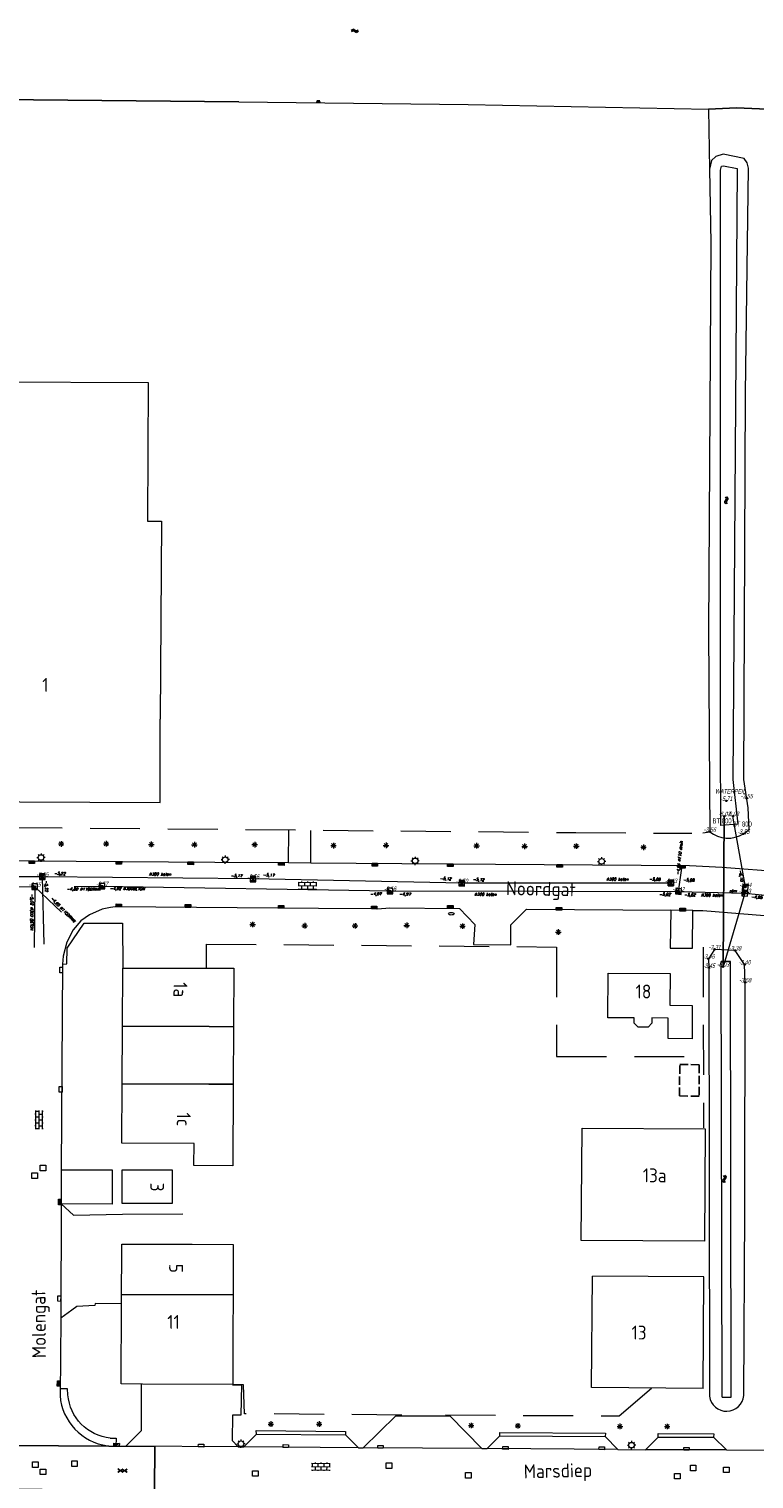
# Model space of a CAD drawing. Extents: x 168769 to 512904, y 516715 to 1559940.
# Tile 16 of 186: x 170530 to 170660, y 518655 to 518916. Entities that reach past the tile are written whole.
import ezdxf
from ezdxf.enums import TextEntityAlignment as Align

# ---------------------------------------------------------------- set-up
doc = ezdxf.new("R2010")
doc.units = 0
doc.header["$MEASUREMENT"] = 0
doc.linetypes.add('LP', pattern=[14, 9, -5])
doc.linetypes.add('OVERBOUW', pattern=[2, 1.5, -0.5])
doc.layers.get('0').update_dxf_attribs({"linetype": 'CONTINUOUS'})
for name, color, linetype, lineweight in [('B01_HOOFDGEBOUW', 10, 'CONTINUOUS', 0), ('B07_scheidingsmuur', 14, 'CONTINUOUS', 25), ('B51_Luifel', 7, 'OVERBOUW', 25), ('H01_HOOGTEPUNT', 7, 'CONTINUOUS', 18), ('H01_SYMBOOL', 7, 'CONTINUOUS', 18), ('H02_Peil', 4, 'CONTINUOUS', 18), ('Q04_wegmarkering', 7, 'CONTINUOUS', 0), ('Q21_LANTAARNPAAL', 7, 'CONTINUOUS', 18), ('Q23_kolk', 7, 'CONTINUOUS', 18), ('Q26_BOOM', 7, 'CONTINUOUS', 18), ('Q28_rioolput', 7, 'CONTINUOUS', 18), ('Q722_RIOOLPUT_RWA', 5, 'CONTINUOUS', 18), ('Q723_RIOOLPUT_DWA', 32, 'CONTINUOUS', 18), ('Q92_BRANDKRAAN', 7, 'CONTINUOUS', 0), ('Q96_STRAATKOLK', 7, 'CONTINUOUS', 0), ('Q97_TROTTOIRKOLK', 7, 'CONTINUOUS', 0), ('Ri-nw-DWA-bob-hoogtes', 1, 'CONTINUOUS', 0), ('Ri-nw-RWA-bob-hoogtes', 4, 'CONTINUOUS', 0), ('S02_symb_open_verh', 7, 'CONTINUOUS', 13), ('T02_RASTER', 34, 'CONTINUOUS', 0), ('T03_HEK', 34, 'CONTINUOUS', 0), ('T09_INSTEEKSLOOT', 72, 'CONTINUOUS', 0), ('V00_kant_verharding', 252, 'CONTINUOUS', 0), ('W00_KANT_WATER', 140, 'CONTINUOUS', 0), ('W01_Kant_sloot', 140, 'CONTINUOUS', 0)]:
    doc.layers.add(name, color=color, linetype=linetype, lineweight=lineweight)
for name, color, linetype in [('S01_Asfalt', 7, 'CONTINUOUS'), ('S04_Talud', 7, 'CONTINUOUS'), ('S05_Water', 132, 'CONTINUOUS'), ('T20_TALUD', 34, 'CONTINUOUS'), ('V011_Kant_asfalt_verh', 7, 'CONTINUOUS'), ('W10_duiker', 1, 'CONTINUOUS'), ('Z02_Huisnummer', 253, 'CONTINUOUS'), ('Z06_STRAATNAAM', 7, 'CONTINUOUS')]:
    doc.layers.add(name, color=color, linetype=linetype)
doc.styles.add('ISO', font='italic.shx')
doc.styles.add('ISOCP', font='isocp.shx', dxfattribs={"height": 1.8})
doc.styles.get("Standard").update_dxf_attribs({"font": 'ISOB.SHX'})

# ---------------------------------------------------------------- blocks, each defined once
blk = doc.blocks.new('Q21')
at = {"color": 0}
for points in [[(-1.5, 0), (-1, 0)], [(-1.06, 1.06), (-0.71, 0.71)], [(0, 1.5), (0, 1)], [(1.06, 1.06), (0.71, 0.71)], [(1.5, 0), (1, 0)], [(-1.06, -1.06), (-0.71, -0.71)], [(0, -1.5), (0, -1)], [(1.06, -1.06), (0.71, -0.71)]]:
    blk.add_lwpolyline(points, dxfattribs=at)
blk.add_circle((0, 0), 1, dxfattribs=at)
blk = doc.blocks.new('Q28')
at = {"color": 0}
blk.add_lwpolyline([(1, 1), (1, -1), (-1, -1), (-1, 1)], close=True, dxfattribs=at)
blk = doc.blocks.new('Q96')
for p, q in [((-1, 0.88), (1, 0.88)), ((-1, 0.75), (1, 0.75)), ((-1, 0.63), (1, 0.63)), ((-1, 0.5), (1, 0.5)), ((-1, 0.38), (1, 0.38)), ((-1, 0.25), (1, 0.25)), ((-1, 0.12), (1, 0.12))]:
    blk.add_line(p, q)
at = {"color": 0}
blk.add_lwpolyline([(1, 1), (1, 0), (-1, 0), (-1, 1), (1, 1)], dxfattribs=at)
blk = doc.blocks.new('Q23')
at = {"color": 0}
blk.add_lwpolyline([(0.99, -0.5), (-0.99, -0.5), (-0.99, 0.5), (0.99, 0.5), (0.99, -0.5)], dxfattribs=at)
blk = doc.blocks.new('Q92')
at = {"color": 0}
blk.add_ellipse((0, 0), major_axis=(-0.991, 0), ratio=0.499983, start_param=1.570796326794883, end_param=7.853981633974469, dxfattribs=at)
blk = doc.blocks.new('S024')
at = {"color": 0}
for p, q in [((0, 1.2), (6.7, 1.2)), ((0, 0), (6.7, 0)), ((0.2, 1.2), (0.2, 0)), ((1.25, 1.5), (1.25, 1.2)), ((1.25, 0), (1.25, -1.2)), ((2.3, 1.2), (2.3, 0)), ((3.35, 1.5), (3.35, 1.2)), ((3.35, 0), (3.35, -1.2)), ((4.4, 1.2), (4.4, 0)), ((5.45, 1.5), (5.45, 1.2)), ((5.45, 0), (5.45, -1.2)), ((6.5, 1.2), (6.5, 0)), ((0, -1.2), (6.7, -1.2)), ((0.2, -1.2), (0.2, -1.5)), ((2.3, -1.2), (2.3, -1.5)), ((4.4, -1.2), (4.4, -1.5)), ((6.5, -1.2), (6.5, -1.5))]:
    blk.add_line(p, q, dxfattribs=at)
blk = doc.blocks.new('S04')
at = {"color": 0}
for p, q in [((0, 0.5), (0.5, 0.5)), ((0, 0.25), (1, 0.25)), ((0, 0), (0.5, 0)), ((0, -0.25), (1, -0.25)), ((0, -0.5), (0.5, -0.5))]:
    blk.add_line(p, q, dxfattribs=at)
blk = doc.blocks.new('S05')
at = {"color": 0}
for p, q in [((0.08, 0.3), (0.38, 0.59)), ((0.11, -0.19), (0.41, 0.09)), ((0.38, 0.59), (0.68, 0.71)), ((0.41, 0.09), (0.71, 0.21)), ((0.68, 0.71), (1.01, 0.62)), ((0.71, 0.21), (1.02, 0.12)), ((1.01, 0.62), (1.33, 0.37)), ((1.02, 0.12), (1.36, -0.12)), ((1.33, 0.37), (1.66, 0.13)), ((1.66, 0.13), (1.97, 0.04)), ((1.97, 0.04), (2.28, 0.16)), ((2.28, 0.16), (2.58, 0.44)), ((1.36, -0.12), (1.68, -0.37)), ((1.68, -0.37), (2, -0.46)), ((2, -0.46), (2.31, -0.33)), ((2.31, -0.33), (2.61, -0.05))]:
    blk.add_line(p, q, dxfattribs=at)
blk = doc.blocks.new('Q26')
at = {"color": 0}
for p, q in [((-1, 0), (1, 0)), ((-0.7, 0.7), (0.7, -0.7)), ((0.7, 0.7), (-0.7, -0.7)), ((0, 1), (0, -1))]:
    blk.add_line(p, q, dxfattribs=at)
blk = doc.blocks.new('Q97')
blk.add_hatch(color=256).paths.add_polyline_path([(-1, 1), (-1, 0), (1, 1)])
blk.add_line((1, 1), (-1, 0))
at = {"color": 0}
for points in [[(-1, 0), (-1, 1), (1, 1), (1, 0), (-1, 0)], [(0, 0.8), (0, 1)]]:
    blk.add_lwpolyline(points, dxfattribs=at)
blk = doc.blocks.new('ASFALT4')
for points in [[(0.402, 1.1), (-3.41, -1.1)], [(0.4, -1.1), (-3.408, 1.1)], [(-2.596, 1.1), (-3.4, 0.636)], [(-0.41, -1.1), (3.402, 1.1)], [(3.396, -1.1), (-0.408, 1.1)], [(3.4, 0.63), (2.588, 1.1)], [(-2.6, -1.1), (-3.4, -0.638)], [(2.59, -1.1), (3.4, -0.632)]]:
    blk.add_lwpolyline(points)
blk = doc.blocks.new('Q722')
for points in [[(-1, 1), (1, -1)], [(-1, -1), (1, -1), (1, 1), (-1, 1), (-1, -1)], [(-0.8, 0.8), (-1, 0.8)], [(-0.6, 0.6), (-1, 0.6)], [(-0.4, 0.4), (-1, 0.4)], [(-0.2, 0.2), (-1, 0.2)], [(-1, 0), (0, 0)], [(0.2, -0.2), (-1, -0.2)], [(0.4, -0.4), (-1, -0.4)], [(0.6, -0.6), (-1, -0.6)], [(0.8, -0.8), (-1, -0.8)]]:
    blk.add_lwpolyline(points)
blk = doc.blocks.new('HPUNT')
blk.add_circle((0, 0), 0.267)
blk = doc.blocks.new('Q723')
for points in [[(-1, 1), (1, -1)], [(-1, -1), (1, 1)], [(-1, -1), (1, -1), (1, 1), (-1, 1), (-1, -1)], [(0.8, 0.8), (-0.8, 0.8)], [(0.6, 0.6), (-0.6, 0.6)], [(0.4, 0.4), (-0.4, 0.4)], [(0.2, 0.2), (-0.2, 0.2)], [(0.8, -0.8), (-0.8, -0.8)], [(0.6, -0.6), (-0.6, -0.6)], [(0.4, -0.4), (-0.4, -0.4)], [(0.2, -0.2), (-0.2, -0.2)]]:
    blk.add_lwpolyline(points)

msp = doc.modelspace()

# ---------------------------------------------------------------- linework, layer by layer
at = {"layer": 'B01_HOOFDGEBOUW'}
for points in [[(170471.14, 518848.79), (170523.25, 518848.48), (170523.27, 518852.15), (170551.22, 518852.01), (170551.09, 518827.07), (170553.63, 518827.07), (170553.4, 518791.47)], [(170512.82, 518791.68), (170515.45, 518791.67), (170515.37, 518776.63), (170553.39, 518776.43), (170553.4, 518791.47)], [(170546.6, 518736.18), (170546.67, 518746.66)], [(170546.67, 518746.66), (170566.67, 518746.63)], [(170566.67, 518746.63), (170566.62, 518736.11)], [(170634.09, 518745.73), (170645.27, 518745.67), (170645.23, 518739.97), (170649.23, 518739.94), (170649.21, 518733.95), (170644.89, 518733.97), (170644.9, 518737.67), (170641.96, 518737.68), (170641.96, 518736.75), (170641.27, 518736.04), (170639.48, 518736.05), (170638.79, 518736.77), (170638.79, 518737.7), (170634.04, 518737.73), (170634.09, 518745.73)], [(170546.54, 518725.83), (170546.6, 518736.18)], [(170566.62, 518736.11), (170566.56, 518725.76)], [(170546.47, 518715.26), (170546.54, 518725.83)], [(170566.56, 518725.76), (170566.48, 518711.08), (170559.48, 518711.11), (170559.5, 518715.11), (170546.47, 518715.16)], [(170629.39, 518717.86), (170651.58, 518717.7), (170651.43, 518697.5), (170629.24, 518697.66), (170629.39, 518717.86)], [(170546.47, 518715.16), (170546.47, 518715.26)], [(170546.53, 518704.29), (170546.54, 518710.33), (170555.56, 518710.34), (170555.57, 518704.3), (170546.53, 518704.29)], [(170546.43, 518686.26), (170546.47, 518697), (170559.18, 518696.95)], [(170559.18, 518696.95), (170566.57, 518696.92), (170566.47, 518671.74), (170550.22, 518671.8)], [(170651.18, 518671.01), (170631.11, 518671.16), (170631.28, 518691.23)], [(170651.18, 518671.01), (170651.33, 518691.08), (170631.28, 518691.23)], [(170550.22, 518671.8), (170546.38, 518671.81), (170546.43, 518686.26)]]:
    msp.add_lwpolyline(points, dxfattribs=at)
at = {"layer": 'B07_scheidingsmuur'}
for points in [[(170546.6, 518736.18), (170562.25, 518736.12), (170566.62, 518736.11)], [(170546.54, 518725.83), (170562.18, 518725.77), (170566.56, 518725.76)], [(170546.44, 518687.94), (170566.53, 518687.86)]]:
    msp.add_lwpolyline(points, dxfattribs=at)
at = {"layer": 'B51_Luifel'}
msp.add_lwpolyline([(170646.99, 518729.32), (170650.51, 518729.27), (170650.46, 518723.59), (170646.94, 518723.65), (170646.99, 518729.32)], dxfattribs=at)
at = {"layer": 'Q04_wegmarkering'}
for points in [[(170567.45, 518660.48), (170547.23, 518660.64)], [(170589.1, 518660.32), (170568.46, 518660.47)], [(170611.31, 518660.18), (170589.99, 518660.33)], [(170635.86, 518659.99), (170612.31, 518660.17)], [(170655.41, 518659.94), (170640.83, 518659.98)]]:
    msp.add_lwpolyline(points, dxfattribs=at)
at = {"layer": 'Ri-nw-DWA-bob-hoogtes'}
for p, q in [((170532.17, 518763.1), (170489.77, 518762.91)), ((170570.14, 518762.7), (170532.17, 518763.1)), ((170532.17, 518763.1), (170532.43, 518750.95)), ((170607.73, 518761.93), (170570.14, 518762.7)), ((170645.39, 518761.96), (170607.73, 518761.93))]:
    msp.add_line(p, q, dxfattribs=at)
at = {"layer": 'Ri-nw-RWA-bob-hoogtes'}
for p, q in [((170646.76, 518760.45), (170647.38, 518764.64)), ((170513.75, 518761.33), (170530.8, 518761.3)), ((170530.8, 518761.3), (170530.72, 518750.35)), ((170535.6, 518756.74), (170530.8, 518761.3)), ((170537.9, 518761.36), (170542.92, 518761.4)), ((170542.92, 518761.4), (170594.8, 518760.53)), ((170594.8, 518760.53), (170646.76, 518760.45)), ((170646.76, 518760.45), (170658.7, 518760.12)), ((170658.7, 518760.12), (170654.78, 518746.91)), ((170658.7, 518760.12), (170709.85, 518755.34))]:
    msp.add_line(p, q, dxfattribs=at)
msp.add_lwpolyline([(170658.8, 518761.24), (170656.56, 518774)], dxfattribs=at)
at = {"layer": 'T02_RASTER'}
for points in [[(170567.57, 518902.53), (170608.88, 518902.06), (170652.19, 518901.22)], [(170652.19, 518901.22), (170652.35, 518890.42)]]:
    msp.add_lwpolyline(points, dxfattribs=at)
at = {"layer": 'T03_HEK', "linetype": 'LP'}
for points in [[(170512.77, 518772.11), (170628.27, 518771.05)], [(170628.27, 518771.05), (170649.14, 518770.91)], [(170651.12, 518770.97), (170652.39, 518771.19)], [(170724.55, 518765.54), (170714.59, 518765.72), (170658.46, 518770.81)], [(170561.67, 518750.99), (170561.66, 518746.63)], [(170561.67, 518750.99), (170624.81, 518750.45)], [(170624.81, 518750.45), (170624.81, 518730.72)], [(170651.21, 518750.42), (170651.25, 518717.9)], [(170624.81, 518730.72), (170651.24, 518730.76)], [(170596.91, 518666.22), (170568.62, 518666.46), (170568.43, 518671.68), (170566.47, 518671.74)], [(170604.81, 518666.23), (170636.08, 518666.08), (170641.89, 518671.07)]]:
    msp.add_lwpolyline(points, dxfattribs=at)
at = {"layer": 'T09_INSTEEKSLOOT'}
for points in [[(170658.53, 518780.58), (170658.83, 518850.12), (170659.39, 518890.59), (170659.14, 518891.54), (170658.58, 518892.34), (170654.81, 518893.11), (170653.49, 518892.72), (170652.69, 518891.96), (170652.35, 518890.42), (170652.57, 518877.2), (170652.16, 518807.5), (170652.37, 518779.15)], [(170658.46, 518770.81), (170659.46, 518771.59), (170659.3, 518775.49), (170658.53, 518780.58)]]:
    msp.add_lwpolyline(points, dxfattribs=at)
for points in [[(170652.37, 518779.15), (170652.39, 518771.19, 0.311708), (170658.46, 518770.81)], [(170652.24, 518746.69), (170652.33, 518669.59, 0.889176), (170658.53, 518669.73), (170658.71, 518702.99), (170658.77, 518744.08)]]:
    msp.add_lwpolyline(points, format="xyb", dxfattribs=at)
at = {"layer": 'T20_TALUD'}
for points in [[(170347, 518904.29), (170360.99, 518905.38), (170391.17, 518904.44), (170462.74, 518903.56), (170567.57, 518902.53)], [(170652.19, 518901.22), (170657.21, 518901.45)], [(170657.21, 518901.45), (170665.49, 518901.09)]]:
    msp.add_lwpolyline(points, dxfattribs=at)
at = {"layer": 'V00_kant_verharding'}
for points in [[(170576.52, 518765.64), (170576.56, 518771.44)], [(170580.52, 518765.61), (170580.56, 518771.41)], [(170513.26, 518766.09), (170563.26, 518765.74), (170576.52, 518765.64)], [(170576.52, 518765.64), (170580.52, 518765.61)], [(170580.52, 518765.61), (170605.08, 518765.42), (170648.76, 518765.13)], [(170648.76, 518765.13), (170654.64, 518764.8)], [(170654.64, 518764.8), (170665.63, 518763.96), (170685.06, 518762.31), (170701.45, 518760.78), (170712.53, 518760.26)], [(170544.45, 518757.54), (170542.98, 518757.28), (170540.65, 518756.23), (170539.13, 518755.15), (170537.71, 518753.56), (170536.57, 518751.34), (170535.92, 518748.81), (170535.79, 518747.36)], [(170581.91, 518757.36), (170545.32, 518757.7), (170544.45, 518757.54)], [(170592.55, 518757.29), (170581.91, 518757.36)], [(170592.55, 518757.29), (170594.76, 518757.49), (170607.3, 518757.39), (170610.07, 518754.47), (170609.86, 518750.89), (170616.58, 518750.84), (170616.55, 518754.42), (170619.39, 518757.24)], [(170619.39, 518757.24), (170645.36, 518757.05)], [(170645.36, 518757.05), (170645.26, 518750.26), (170649.29, 518750.22), (170649.35, 518757.02)], [(170649.35, 518757.02), (170645.36, 518757.05)], [(170649.35, 518757.02), (170651.15, 518756.99), (170664.46, 518755.96)], [(170535.79, 518747.36), (170536.62, 518747.4), (170536.64, 518750.26), (170539.7, 518754.76), (170546.63, 518754.72), (170546.67, 518746.66)], [(170535.79, 518747.36), (170535.58, 518710.32)], [(170535.58, 518710.32), (170544.74, 518710.33), (170544.75, 518704.19), (170535.58, 518704.22)], [(170535.58, 518710.32), (170535.58, 518704.22)], [(170535.58, 518704.22), (170535.52, 518683.66)], [(170535.58, 518704.22), (170537.81, 518702.22), (170546.63, 518702.38), (170557.48, 518702.45)], [(170546.43, 518686.26), (170541.67, 518686.28), (170541.62, 518685.92), (170538.42, 518685.78), (170537.52, 518685.12), (170535.52, 518683.66)], [(170535.52, 518683.66), (170535.36, 518669.73)], [(170547.23, 518660.64), (170550.04, 518663.43), (170550.01, 518671.77)], [(170536.8, 518669.88), (170536.72, 518670.96), (170535.33, 518670.94)], [(170566.45, 518671.68), (170568.04, 518671.66), (170567.91, 518666.17), (170566.4, 518666.17), (170566.34, 518661.66), (170567.45, 518660.48), (170568.46, 518660.47), (170570.76, 518662.75), (170586.78, 518662.65), (170589.1, 518660.32), (170589.99, 518660.33), (170595.85, 518666.09), (170605.59, 518666.08), (170611.31, 518660.18), (170612.31, 518660.17), (170614.56, 518662.46), (170633.57, 518662.33), (170635.86, 518659.99), (170640.83, 518659.98), (170643.1, 518662.25), (170653.09, 518662.24), (170655.41, 518659.94), (170672.58, 518659.82)], [(170544.42, 518662.08), (170545.46, 518662.07), (170545.41, 518660.63)], [(170570.76, 518662.75), (170570.71, 518663.41), (170586.81, 518663.27), (170586.78, 518662.65)], [(170614.56, 518662.46), (170614.57, 518663.07), (170633.59, 518662.94), (170633.57, 518662.33)], [(170643.1, 518662.25), (170643.1, 518662.9), (170653.14, 518662.86), (170653.09, 518662.24)], [(170543.92, 518660.68), (170545.41, 518660.63), (170547.23, 518660.64)]]:
    msp.add_lwpolyline(points, dxfattribs=at)
for points in [[(170535.36, 518669.73, 0.354734), (170543.92, 518660.68)], [(170544.42, 518662.08, -0.366012), (170536.8, 518669.88)]]:
    msp.add_lwpolyline(points, format="xyb", dxfattribs=at)
at = {"layer": 'V011_Kant_asfalt_verh'}
msp.add_lwpolyline([(170380.29, 518662.55), (170382.96, 518662.22), (170382.97, 518662.12), (170431.97, 518661.71), (170453.89, 518661.56), (170483.39, 518661.08), (170507.89, 518660.83), (170544.15, 518660.6)], dxfattribs=at)
msp.add_lwpolyline([(170544.15, 518660.6), (170552.45, 518660.53), (170552.36, 518652.73), (170481.62, 518653.14), (170454.96, 518653.64), (170382.97, 518654.28), (170382.96, 518654.16, 0.037415), (170379.7, 518653.6)], format="xyb", dxfattribs=at)
at = {"layer": 'W00_KANT_WATER'}
for points in [[(170654.35, 518890.22), (170654.52, 518890.94), (170654.89, 518891.05), (170657.33, 518890.56), (170656.53, 518780.59), (170657.42, 518772.54), (170654.39, 518772.31), (170654.31, 518787.56), (170654.35, 518890.22)], [(170656.25, 518669.41), (170656.11, 518747.82), (170654.46, 518747.82)], [(170654.6, 518669.41), (170654.46, 518747.82)], [(170654.6, 518669.41), (170656.25, 518669.41)]]:
    msp.add_lwpolyline(points, dxfattribs=at)
at = {"layer": 'W01_Kant_sloot'}
msp.add_lwpolyline([(170658.77, 518744.08), (170658.66, 518747.3), (170656.95, 518749.82), (170653.27, 518750.02), (170652.16, 518748.33), (170652.24, 518746.69)], dxfattribs=at)
at = {"layer": 'W10_duiker'}
msp.add_lwpolyline([(170655.01, 518773.99), (170654.78, 518746.91)], dxfattribs=at)

# ---------------------------------------------------------------- block references
at = {"layer": 'H01_SYMBOOL', "xscale": 0.5, "yscale": 0.5, "zscale": 0.5}
for p in [(170655.38, 518776.74), (170659.04, 518777.2), (170655.01, 518773.99), (170656.56, 518774), (170652.39, 518771.19), (170658.46, 518770.81), (170532.17, 518763.1), (170530.8, 518761.3), (170542.92, 518761.4), (170570.14, 518762.7), (170594.8, 518760.53), (170607.73, 518761.93), (170645.39, 518761.96), (170646.76, 518760.45), (170658.8, 518761.24), (170658.7, 518760.12), (170653.27, 518750.02), (170652.16, 518748.33), (170656.95, 518749.82), (170658.66, 518747.3), (170652.24, 518746.69), (170654.78, 518746.91), (170658.77, 518744.08)]:
    msp.add_blockref('HPUNT', p, dxfattribs=at)
at = {"layer": 'Q21_LANTAARNPAAL', "xscale": 0.5, "yscale": 0.5}
for p in [(170531.95, 518766.55), (170565.11, 518766.17), (170599.33, 518765.95), (170632.91, 518765.86), (170567.96, 518661.05), (170638.3, 518660.8)]:
    msp.add_blockref('Q21', p, dxfattribs=at)
at = {"layer": 'Q23_kolk'}
for p, xscale, yscale, rotation in [((170535.58, 518746.32), 0.4999999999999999, 0.4999999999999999, 269.6984460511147), ((170535.48, 518724.84), 0.5, 0.5, 269.6122901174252), ((170535.23, 518687.18), 0.4999999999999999, 0.4999999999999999, 89.52613593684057), ((170560.77, 518660.73), 0.4999999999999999, 0.4999999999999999, 178.3961372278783), ((170576.04, 518660.63), 0.4999999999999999, 0.4999999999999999, 178.3961372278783), ((170593.09, 518660.5), 0.4999999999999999, 0.4999999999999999, 178.3961372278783), ((170615.59, 518660.3), 0.4999999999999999, 0.4999999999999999, 178.3961372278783), ((170632.93, 518660.24), 0.4999999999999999, 0.4999999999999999, 178.3961372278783), ((170648.21, 518660.14), 0.4999999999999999, 0.4999999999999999, 178.3961372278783)]:
    msp.add_blockref('Q23', p, dxfattribs=dict(at, xscale=xscale, yscale=yscale, rotation=rotation))
at = {"layer": 'Q26_BOOM', "xscale": 0.5, "yscale": 0.5}
for p in [(170535.56, 518769), (170543.68, 518769.03), (170551.8, 518768.91), (170559.57, 518768.86), (170570.43, 518768.87), (170584.63, 518768.7), (170594.08, 518768.74), (170610.39, 518768.67), (170619.04, 518768.56), (170628.34, 518768.59), (170640.45, 518768.39), (170570.05, 518754.5), (170579.43, 518754.27), (170588.5, 518754.25), (170597.81, 518754.34), (170607.85, 518754.2), (170625.11, 518753.13), (170573.33, 518664.59), (170582.04, 518664.59), (170609.41, 518664.33), (170617.83, 518664.27), (170636.21, 518664.17), (170644.72, 518664.16)]:
    msp.add_blockref('Q26', p, dxfattribs=at)
at = {"layer": 'Q28_rioolput', "xscale": 0.5, "yscale": 0.5}
for p in [(170645.39, 518761.95), (170532.3, 518710.68), (170530.79, 518709.3), (170530.93, 518657.3), (170532.28, 518656), (170537.98, 518657.47), (170570.55, 518655.7), (170594.63, 518657.1), (170649.4, 518656.7), (170655.37, 518656.36), (170608.9, 518655.39), (170646.55, 518655.22)]:
    msp.add_blockref('Q28', p, dxfattribs=at)
at = {"layer": 'Q722_RIOOLPUT_RWA'}
for p, xscale, yscale, zscale, rotation in [((170530.8, 518761.3), 0.4999999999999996, 0.4999999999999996, 0.4999999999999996, 0.4728827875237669), ((170542.92, 518761.4), 0.5, 0.5, 0.5, 0.6700955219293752), ((170594.8, 518760.53), 0.5, 0.5, 0.5, 359.9095760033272), ((170646.76, 518760.45), 0.4999999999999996, 0.4999999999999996, 0.4999999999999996, 355.3653657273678), ((170658.7, 518760.12), 0.5, 0.5, 0.5, 265.8625299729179), ((170658.8, 518761.24), 0.4999999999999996, 0.4999999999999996, 0.4999999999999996, 264.5982623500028)]:
    msp.add_blockref('Q722', p, dxfattribs=dict(at, xscale=xscale, yscale=yscale, zscale=zscale, rotation=rotation))
at = {"layer": 'Q723_RIOOLPUT_DWA'}
for p, xscale, yscale, zscale, rotation in [((170532.17, 518763.1), 0.4999999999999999, 0.4999999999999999, 0.4999999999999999, 180.2486053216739), ((170570.14, 518762.7), 0.5000000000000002, 0.5000000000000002, 0.5000000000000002, 179.399434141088), ((170607.73, 518761.93), 0.4999999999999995, 0.4999999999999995, 0.4999999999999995, 178.818889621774), ((170645.39, 518761.96), 0.4999999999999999, 0.4999999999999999, 0.4999999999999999, 180.0562901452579)]:
    msp.add_blockref('Q723', p, dxfattribs=dict(at, xscale=xscale, yscale=yscale, zscale=zscale, rotation=rotation))
at = {"layer": 'Q92_BRANDKRAAN', "xscale": 0.5, "yscale": 0.5}
msp.add_blockref('Q92', (170605.83, 518756.44), dxfattribs=at)
at = {"layer": 'Q96_STRAATKOLK'}
for p, xscale, yscale, rotation in [((170530.29, 518765.97), 0.4999999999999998, 0.4999999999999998, 179.6122901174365), ((170545.97, 518765.86), 0.4999999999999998, 0.4999999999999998, 179.6122901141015), ((170558.91, 518765.77), 0.4999999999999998, 0.4999999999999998, 179.6122901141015), ((170575.21, 518765.65), 0.4999999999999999, 0.4999999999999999, 179.5261359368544), ((170592.06, 518765.52), 0.4999999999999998, 0.4999999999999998, 179.6122901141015), ((170605.65, 518765.42), 0.4999999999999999, 0.4999999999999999, 179.5261359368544), ((170625.36, 518765.29), 0.4999999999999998, 0.4999999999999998, 179.6984460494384), ((170647.48, 518765.14), 0.5, 0.5, 179.6553678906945), ((170545.96, 518757.69), 0.5, 0.5, 359.4830596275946), ((170558.4, 518757.58), 0.5, 0.5, 359.4830596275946), ((170575.19, 518757.42), 0.4999999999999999, 0.4999999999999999, 359.4399838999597), ((170605.68, 518757.4), 0.4999999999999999, 0.4999999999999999, 359.6984460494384), ((170591.94, 518757.29), 0.4999999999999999, 0.4999999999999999, 359.6122901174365), ((170625.23, 518757.06), 0.5, 0.5, 359.4830596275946), ((170647.52, 518756.91), 0.5, 0.5, 0.04307952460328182), ((170535.58, 518704.56), 0.5000000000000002, 0.5000000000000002, 90), ((170535.38, 518671.9), 0.4999999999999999, 0.4999999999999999, 89.31076071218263)]:
    msp.add_blockref('Q96', p, dxfattribs=dict(at, xscale=xscale, yscale=yscale, rotation=rotation))
at = {"layer": 'Q97_TROTTOIRKOLK', "xscale": 0.5, "yscale": 0.5, "rotation": 357.9361802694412}
msp.add_blockref('Q97', (170545.53, 518660.63), dxfattribs=at)
at = {"layer": 'S01_Asfalt', "xscale": 0.25, "yscale": 0.25, "zscale": 0.25, "rotation": 359.3179396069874}
msp.add_blockref('ASFALT4', (170546.61, 518656.23), dxfattribs=at)
at = {"layer": 'S02_symb_open_verh'}
for p, xscale, yscale, rotation in [((170578.24, 518761.5), 0.5, 0.5, 359.6006722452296), ((170531.58, 518717.67), 0.5, 0.5, 89.64407625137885), ((170580.67, 518656.95), 0.4999999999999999, 0.4999999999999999, 359.5659493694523)]:
    msp.add_blockref('S024', p, dxfattribs=dict(at, xscale=xscale, yscale=yscale, rotation=rotation))
at = {"layer": 'S04_Talud', "xscale": 0.5, "yscale": 0.5, "rotation": 89.34331171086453}
msp.add_blockref('S04', (170581.88, 518902.37), dxfattribs=at)
at = {"layer": 'S05_Water'}
for p, xscale, yscale, rotation in [((170587.8, 518915.23), 0.5, 0.5, 2.789910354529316), ((170655.32, 518831.5), 0.4999999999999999, 0.4999999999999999, 269.5989360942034), ((170654.97, 518709.38), 0.5, 0.5, 270.0763943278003)]:
    msp.add_blockref('S05', p, dxfattribs=dict(at, xscale=xscale, yscale=yscale, rotation=rotation))

# ---------------------------------------------------------------- texts
at = {"layer": 'H01_HOOGTEPUNT', "oblique": 15, "width": 0.7125}
for s, p in [('-5.71', (170655.38, 518776.74)), ('-3.55', (170659.04, 518777.2)), ('-6.03', (170655.01, 518773.99)), ('-6.03', (170656.56, 518774)), ('-3.56', (170652.39, 518771.19)), ('-3.55', (170658.46, 518770.81)), ('-3.55', (170532.17, 518763.1)), ('-3.56', (170570.14, 518762.7)), ('-3.55', (170530.8, 518761.3)), ('-3.57', (170542.92, 518761.4)), ('-3.56', (170594.8, 518760.53)), ('-3.50', (170607.73, 518761.93)), ('-3.43', (170645.39, 518761.96)), ('-3.42', (170646.76, 518760.45)), ('-3.43', (170658.7, 518760.12)), ('-3.44', (170658.8, 518761.24)), ('-3.31', (170653.27, 518750.02)), ('-3.38', (170656.95, 518749.82)), ('-3.46', (170652.16, 518748.33)), ('-3.45', (170652.24, 518746.69)), ('-6.03', (170654.78, 518746.91)), ('-3.40', (170658.66, 518747.3)), ('-3.58', (170658.77, 518744.08))]:
    msp.add_text(s, height=0.8, dxfattribs=at).set_placement(p, align=Align.CENTER)
at = {"layer": 'H02_Peil', "oblique": 15, "width": 0.7125}
msp.add_text('WATERPEIL', height=0.8, dxfattribs=at).set_placement((170653.32, 518778.07))
at = {"layer": 'Ri-nw-DWA-bob-hoogtes', "style": 'ISO'}
for s, rotation, p in [('-5,22', 357.4933, (170534.27, 518763.48)), ('%%C300 beton', 359.4285, (170551.41, 518763.33)), ('-5,17', 357.4933, (170566.09, 518763.07)), ('-5,17', 357.4933, (170571.89, 518763.2)), ('-5,22', 270.3171, (170532.68, 518762.45)), ('-5,12', 357.4933, (170603.76, 518762.54)), ('-5,12', 357.4933, (170609.7, 518762.38)), ('%%C300 beton', 359.4285, (170633.8, 518762.43)), ('-5,08', 357.4933, (170641.44, 518762.45)), ('-5,08', 357.4933, (170647.54, 518762.3))]:
    msp.add_text(s, height=0.5, rotation=rotation, dxfattribs=at).set_placement(p)
at = {"layer": 'Ri-nw-RWA-bob-hoogtes', "style": 'ISO'}
for s, rotation, p in [('-4,84 %%C110 drain', 83.8133, (170646.87, 518763.42)), ('-6,10', 278.1808, (170657.64, 518764.27)), ('-4,89 %%C110DRAIN', 359.4285, (170536.55, 518760.65)), ('-4,92 %%C300BETON', 359.4285, (170544.33, 518760.74)), ('ntm', 359.4285, (170655.9, 518760.31)), ('-5,02 %%C300 BETON', 269.5362, (170530.08, 518760.05)), ('-4,95 %%C110DRAIN', 313.8678, (170533.62, 518759.18)), ('-4,97', 359.4285, (170591.19, 518759.77)), ('-4,97', 359.4285, (170596.45, 518759.74)), ('%%C300 beton', 359.4285, (170610.02, 518759.7)), ('-5,02', 359.4285, (170643.28, 518759.7)), ('-5,02', 359.4285, (170647.76, 518759.6)), ('%%C300 beton', 359.4285, (170650.81, 518759.56)), ('-4,95', 354.8449, (170659.79, 518759.28))]:
    msp.add_text(s, height=0.5, rotation=rotation, dxfattribs=at).set_placement(p)
at = {"layer": 'W10_duiker', "width": 0.711111}
for p in [(170652.88, 518772.69), (170656.53, 518772.13)]:
    msp.add_text('BT 800', height=0.9, dxfattribs=at).set_placement(p)
at = {"layer": 'Z02_Huisnummer', "style": 'ISOCP'}
for s, p in [('1', (170532.17, 518796.37)), ('18', (170639.04, 518741.19)), ('11', (170554.69, 518681.72)), ('13', (170638.31, 518679.81))]:
    msp.add_text(s, height=2.5, dxfattribs=at).set_placement(p)
for s, rotation, p in [('1a', 269.6219, (170555.8, 518744.11)), ('1c', 269.6219, (170556.4, 518720.66)), ('13a', 359.4754, (170640.32, 518708.12)), ('3', 269.6219, (170551.61, 518708.04)), ('5', 269.2145, (170555.03, 518693.45))]:
    msp.add_text(s, height=2.5, rotation=rotation, dxfattribs=at).set_placement(p)
at = {"layer": 'Z06_STRAATNAAM', "style": 'ISOCP'}
for s, rotation, p in [('Noordgat', 359.0832, (170615.69, 518759.78)), ('Molengat', 90.4584, (170532.84, 518676.47)), ('Marsdiep', 1.3121, (170618.92, 518654.82))]:
    msp.add_text(s, height=2.5, rotation=rotation, dxfattribs=at).set_placement(p)

doc.saveas('drawing.dxf')
